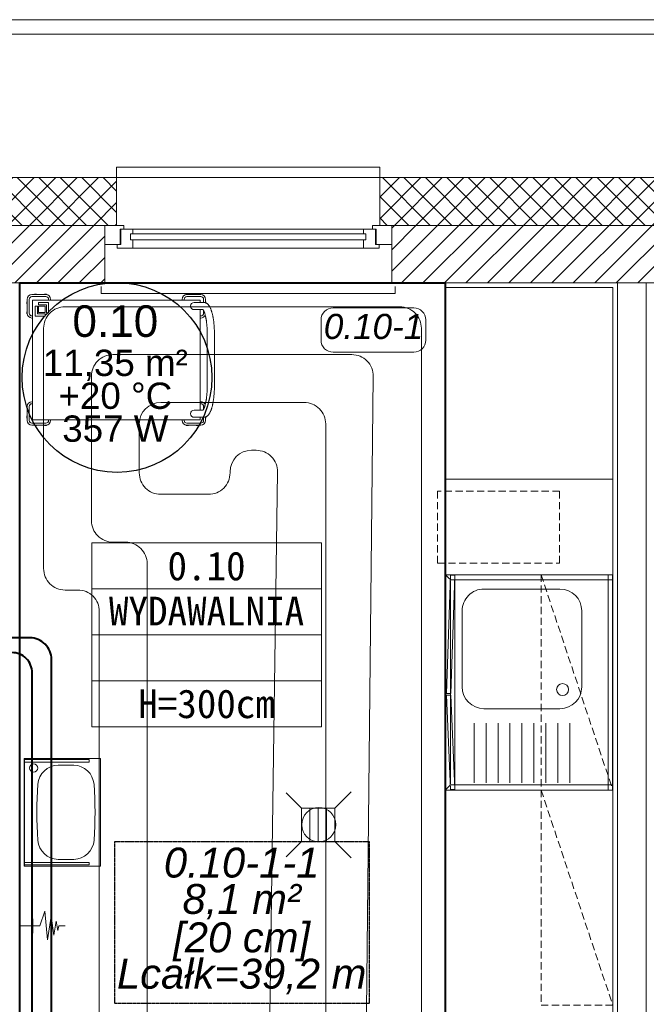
# Model space of a CAD drawing. Header units: millimetres. Extents: x -17122 to 7392, y -6480 to -3200.
# Tile 38 of 70: x -2698 to -2436, y -4372 to -3960. Entities that reach past the tile are written whole.
import ezdxf
from ezdxf.enums import TextEntityAlignment as Align

# ---------------------------------------------------------------- set-up
doc = ezdxf.new("R2010")
doc.units = ezdxf.units.MM
for name, pattern in [('DASHED', [0.75, 0.5, -0.25]), ('HIDDEN2', [4.7625, 3.175, -1.5875]), ('HIDDENX2', [0.1905, 0.127, -0.0635])]:
    doc.linetypes.add(name, pattern=pattern)
for name, color, linetype, lineweight in [('_k_opis', 7, 'Continuous', 13), ('_k_stolarka', 7, 'Continuous', 13), ('_k_wyposażenia', 251, 'Continuous', 9), ('_k_zarys', 7, 'HIDDEN2', 20), ('_k_ściany', 7, 'Continuous', 0), ('IS_b717ccf2-f286-464b-8c1c-720d6d4c2098__k_krawężnik', 252, 'Continuous', 5), ('IS_b717ccf2-f286-464b-8c1c-720d6d4c2098__k_kreskowanie', 250, 'Continuous', 5), ('IS_b717ccf2-f286-464b-8c1c-720d6d4c2098__k_wyposażenia', 251, 'Continuous', 5), ('IS_Przyłącze (powrotne)', 5, 'Continuous', 40), ('IS_Przyłącze (zasilające)', 1, 'Continuous', 40)]:
    doc.layers.add(name, color=color, linetype=linetype, lineweight=lineweight)
for name, color, linetype, lineweight, true_color in [('Default', 7, 'Continuous', 15, 0x000000), ('IS_b717ccf2-f286-464b-8c1c-720d6d4c2098__k_ocieplenie', 7, 'Continuous', 13, 0x000000), ('IS_b717ccf2-f286-464b-8c1c-720d6d4c2098__k_opis', 7, 'Continuous', 5, 0x000000), ('IS_b717ccf2-f286-464b-8c1c-720d6d4c2098__k_tabela', 7, 'Continuous', 5, 0x000000), ('IS_b717ccf2-f286-464b-8c1c-720d6d4c2098__k_ściany', 7, 'Continuous', 5, 0x000000), ('IS_Floors zone', 7, 'Continuous', 5, 0x008000), ('IS_Heating_cooling floor', 7, 'HIDDENX2', 5, 0x008000), ('IS_Room (Automatic)', 7, 'Continuous', 5, 0xffffff), ('IS_Strefa podłóg', 7, 'Continuous', 40, 0x008000), ('IS_Strop1', 7, 'Continuous', 5, 0x000080), ('IS_Wężownica OChP', 7, 'Continuous', 5, 0x800080)]:
    doc.layers.add(name, color=color, linetype=linetype, lineweight=lineweight, true_color=true_color)
doc.styles.add('Arial_____', font='arial.ttf')
doc.styles.add('Arial__I__', font='ariali.ttf')
doc.styles.add('GENERATED_STYLE_1', font='MS Gothic.ttf')
doc.styles.add('GENERATED_STYLE_2', font='MS Gothic.ttf')

# ---------------------------------------------------------------- blocks, each defined once
blk = doc.blocks.new('3987417c-e224-4861-8c51-863ca10e2d8a$0$A$C46b7e9b8')
at = {"lineweight": 0}
for p, q in [((0, 0), (0, 70)), ((0, 70), (90, 70)), ((90, 70), (90, 0)), ((0, 69.8), (90, 69.8)), ((2.1, 2.44), (2.1, 69.8)), ((87.9, 69.8), (87.9, 2.4)), ((15.1, 57), (46.9, 57)), ((62, 52), (87, 52)), ((6, 16.1), (6, 47.9)), ((56, 47.9), (56, 16.1)), ((62, 47), (87, 47)), ((62, 42), (87, 42)), ((62, 37), (87, 37)), ((62, 32), (87, 32)), ((62, 27), (87, 27)), ((62, 22), (87, 22)), ((62, 17), (87, 17)), ((62, 12), (87, 12)), ((46.9, 7), (15.1, 7)), ((90, 0), (0, 0)), ((1.89, 1.92), (0.21, 0.21)), ((87.6, 2.1), (2.4, 2.14)), ((88.11, 1.89), (89.79, 0.21))]:
    blk.add_line(p, q, dxfattribs=at)
at = {"lineweight": 0, "ltscale": 0.2}
for p, q in [((90, 68), (0, 68)), ((0, 4), (90, 4))]:
    blk.add_line(p, q, dxfattribs=at)
at = {"lineweight": 0}
blk.add_lwpolyline([(0, 0), (-40, 0), (-40, 70), (0, 70)], dxfattribs=at)
at = {"lineweight": 0, "ltscale": 0.2}
for points in [[(49.67, 2.28), (0.3, 4), (0.24, 2.2), (49.61, 0.48)], [(50.33, 2.28), (89.7, 4), (89.76, 2.2), (50.39, 0.48)]]:
    blk.add_lwpolyline(points, close=True, dxfattribs=at)
at = {"lineweight": 0}
blk.add_circle((48, 49), 2.5, dxfattribs=at)
for centre, start, end in [((15.1, 47.9), 90, 180), ((46.9, 47.9), 0, 90), ((15.1, 16.1), 180, 270), ((46.9, 16.1), 270, 0)]:
    blk.add_arc(centre, 9.1, start, end, dxfattribs=at)
blk = doc.blocks.new('3987417c-e224-4861-8c51-863ca10e2d8a$0$7066')
at = {"lineweight": 0}
for p, q in [((4918.95, 10352.77), (4873.95, 10352.77)), ((4873.95, 10352.77), (4873.95, 10320.77)), ((4918.95, 10352.62), (4873.95, 10352.62)), ((4875.45, 10352.62), (4874.45, 10352.62)), ((4874.45, 10352.62), (4874.45, 10325.62)), ((4875.45, 10325.62), (4875.45, 10352.62)), ((4918.45, 10352.62), (4917.45, 10352.62)), ((4917.45, 10352.62), (4917.45, 10325.62)), ((4918.45, 10325.62), (4918.45, 10352.62)), ((4918.95, 10320.77), (4918.95, 10352.77)), ((4874.45, 10325.62), (4875.45, 10325.62)), ((4917.45, 10325.62), (4918.45, 10325.62)), ((4873.95, 10320.77), (4918.95, 10320.77))]:
    blk.add_line(p, q, dxfattribs=at)
blk.add_circle((4914.95, 10348.77), 1.7, dxfattribs=at)
for centre, radius, start, end in [((4896.45, 10181.02), 166.41, 85.9552, 94.0448), ((4885.49, 10338.29), 8.75, 95.1381, 178.2603), ((4907.4, 10338.29), 8.75, 1.7397, 84.8619), ((4984.95, 10335.27), 108.25, 178.2603, 181.7397), ((4807.95, 10335.27), 108.25, 358.2603, 1.7397), ((4885.49, 10332.25), 8.75, 181.7397, 264.8619), ((4907.4, 10332.25), 8.75, 275.1381, 358.2603), ((4896.45, 10489.53), 166.41, 265.9552, 274.0448)]:
    blk.add_arc(centre, radius, start, end, dxfattribs=at)
blk = doc.blocks.new('metryczka_80')
at = {"layer": '_k_opis', "ltscale": 0.1}
for points in [[(-80, 0), (0, 0), (0, -64), (-80, -64)], [(-80, -16), (0, -16), (0, -48), (-80, -48)]]:
    blk.add_lwpolyline(points, close=True, dxfattribs=at)
blk.add_lwpolyline([(-80, -32), (0, -32)], dxfattribs=at)
at = {"layer": '_k_opis', "ltscale": 0.1, "flags": 4}
for tag, style, p in [('ATR_NR_POM', 'GENERATED_STYLE_1', (-40, -13)), ('ATR_POM', 'GENERATED_STYLE_2', (-40, -28.71)), ('ATR_WYS', 'GENERATED_STYLE_1', (-40, -61))]:
    blk.add_attdef(tag, text='', height=10, dxfattribs=dict(at, style=style)).set_placement(p, align=Align.CENTER)
blk = doc.blocks.new('A$C30E42FEA')
at = {"layer": '_k_wyposażenia'}
for p, q in [((8.45, 0), (10.52, 6.13)), ((10.52, 6.13), (11.61, -5.82)), ((8.45, 0), (0, 0)), ((5.45, 3), (5.45, -3)), ((11.61, -5.82), (13.17, 4.06)), ((13.17, 4.06), (14.24, -3.87)), ((14.24, -3.87), (15.26, 2.04)), ((15.26, 2.04), (15.89, -1.91)), ((15.89, -1.91), (16.35, 0.04)), ((16.35, 0.04), (18.98, 0.04))]:
    blk.add_line(p, q, dxfattribs=at)
blk = doc.blocks.new('kratka_sc')
at = {"layer": '_k_wyposażenia', "flags": 128}
for points in [[(352135.24, 25947.58), (352142.06, 25954.41)], [(352121.24, 25947.58), (352114.84, 25953.98)], [(352124.74, 25947.58), (352124.74, 25933.58)], [(352128.24, 25947.58), (352128.24, 25933.58)], [(352131.74, 25947.58), (352131.74, 25933.58)], [(352121.24, 25933.58), (352114.89, 25927.24)], [(352135.24, 25933.58), (352142.06, 25926.76)]]:
    blk.add_lwpolyline(points, dxfattribs=at)
blk.add_lwpolyline([(352121.24, 25947.58), (352135.24, 25947.58), (352135.24, 25933.58), (352121.24, 25933.58)], close=True, dxfattribs=at)
at = {"layer": '_k_wyposażenia'}
blk.add_circle((352128.52, 25940.67), 7.15, dxfattribs=at)
blk = doc.blocks.new('b717ccf2-f286-464b-8c1c-720d6d4c2098')
at = {"layer": 'IS_b717ccf2-f286-464b-8c1c-720d6d4c2098__k_kreskowanie', "lineweight": 0, "ltscale": 2}
h = blk.add_hatch(dxfattribs=at)
h.set_pattern_fill('ANSI37-D9591608-75E2-48B7-82E3-05F', color=256, scale=2, style=0, pattern_type=2)
h.set_pattern_definition([(45, (-5636.062, 4335.4616), (-4.490128, 4.490128), []), (135, (-5636.062, 4335.4616), (-4.490128, -4.490128), [])])
h.paths.add_polyline_path([(-963.83, -744.64), (-963.83, -724.64), (-1535.83, -724.64), (-1535.83, -589.64), (-1555.83, -589.64), (-1555.83, -744.64)], flags=0)
h.paths.add_polyline_path([(-713.83, -644.64), (-713.83, -624.64), (-756.83, -624.64), (-756.83, -724.64), (-853.83, -724.64), (-853.83, -744.64), (-736.83, -744.64), (-736.83, -644.64)], flags=0)
h.paths.add_polyline_path([(309.17, 82.36), (329.17, 82.36), (329.17, 309.36), (-326.83, 309.36), (-326.83, 289.36), (309.17, 289.36)], flags=0)
h.paths.add_polyline_path([(309.17, -317.64), (329.17, -317.64), (329.17, -117.64), (309.17, -117.64)], flags=0)
h.paths.add_polyline_path([(225.67, -724.64), (225.67, -744.64), (329.17, -744.64), (329.17, -517.64), (309.17, -517.64), (309.17, -724.64)], flags=0)
h.paths.add_polyline_path([(-34.33, -724.64), (-34.33, -744.64), (115.67, -744.64), (115.67, -724.64)], flags=0)
h.paths.add_polyline_path([(-404.33, -744.64), (-404.33, -724.64), (-500.83, -724.64), (-500.83, -644.64), (-500.83, -624.64), (-543.83, -624.64), (-543.83, -644.64), (-520.83, -644.64), (-520.83, -744.64)], flags=0)
h.paths.add_polyline_path([(-294.33, -724.64), (-294.33, -744.64), (-144.33, -744.64), (-144.33, -724.64)], flags=0)
h.paths.add_polyline_path([(-1535.83, -356.64), (-1555.83, -356.64), (-1555.83, -439.64), (-1535.83, -439.64)], flags=0)
h.paths.add_polyline_path([(-1535.83, -124.04), (-1555.83, -124.04), (-1555.83, -206.64), (-1535.83, -206.64)], flags=0)
h.paths.add_polyline_path([(-1535.83, 108.56), (-1555.83, 108.56), (-1555.83, 25.96), (-1535.83, 25.96)], flags=0)
h.paths.add_polyline_path([(-1267.27, 289.36), (-1267.27, 309.36), (-1555.83, 309.36), (-1555.83, 212.56), (-1535.83, 212.56), (-1535.83, 289.36)], flags=0)
h.paths.add_polyline_path([(-856.81, 309.36), (-856.81, 289.36), (-436.83, 289.36), (-436.83, 309.36)], flags=0)
h.paths.add_polyline_path([(-966.81, 289.36), (-966.81, 309.36), (-1157.27, 309.36), (-1157.27, 289.36)], flags=0)
h = blk.add_hatch(dxfattribs=at)
h.set_pattern_fill('ANSI31-D9591608-75E2-48B7-82E3-05F', color=256, scale=2, style=0, pattern_type=2)
h.set_pattern_definition([(45, (-5636.062, 4335.4616), (-4.490128, 4.490128), [])])
h.paths.add_polyline_path([(-713.83, -624.64), (-713.83, -600.64), (-780.83, -600.64), (-780.83, -700.64), (-848.83, -700.64), (-848.83, -724.64), (-756.83, -724.64), (-756.83, -624.64)], flags=0)
h.paths.add_polyline_path([(285.17, 82.36), (309.17, 82.36), (309.17, 289.36), (-321.83, 289.36), (-321.83, 265.36), (-221.83, 265.36), (-221.83, 39.36), (-203.83, 39.36), (-203.83, 265.36), (285.17, 265.36)], flags=0)
h.paths.add_polyline_path([(285.17, -317.64), (309.17, -317.64), (309.17, -117.64), (285.17, -117.64)], flags=0)
h.paths.add_polyline_path([(230.67, -700.64), (230.67, -724.64), (309.17, -724.64), (309.17, -517.64), (285.17, -517.64), (285.17, -700.64)], flags=0)
h.paths.add_polyline_path([(-29.33, -700.64), (-29.33, -724.64), (110.67, -724.64), (110.67, -700.64)], flags=0)
h.paths.add_polyline_path([(-289.33, -700.64), (-289.33, -724.64), (-149.33, -724.64), (-149.33, -700.64), (-203.83, -700.64), (-203.83, -356.64), (-221.83, -356.64), (-221.83, -700.64)], flags=0)
h.paths.add_polyline_path([(-409.33, -724.64), (-409.33, -700.64), (-476.83, -700.64), (-476.83, -624.64), (-476.83, -600.64), (-543.83, -600.64), (-543.83, -624.64), (-500.83, -624.64), (-500.83, -724.64)], flags=0)
h.paths.add_polyline_path([(-1535.83, -434.64), (-1511.83, -434.64), (-1511.83, -356.64), (-1535.83, -356.64)], flags=0)
h.paths.add_polyline_path([(-1511.83, -594.64), (-1535.83, -594.64), (-1535.83, -724.64), (-968.83, -724.64), (-968.83, -700.64), (-1511.83, -700.64)], flags=0)
h.paths.add_polyline_path([(-1511.83, 108.56), (-1535.83, 108.56), (-1535.83, 30.96), (-1511.83, 30.96)], flags=0)
h.paths.add_polyline_path([(-1272.27, 265.36), (-1272.27, 289.36), (-1535.83, 289.36), (-1535.83, 212.56), (-1511.83, 212.56), (-1511.83, 265.36)], flags=0)
h.paths.add_polyline_path([(-971.81, 265.36), (-971.81, 289.36), (-1152.27, 289.36), (-1152.27, 265.36)], flags=0)
h.paths.add_polyline_path([(-851.81, 289.36), (-851.81, 265.36), (-441.83, 265.36), (-441.83, 289.36)], flags=0)
h.paths.add_polyline_path([(-1443.83, -206.64), (-1443.83, -188.64), (-1511.83, -188.64), (-1511.83, -129.04), (-1535.83, -129.04), (-1535.83, -206.64)], flags=0)
h.paths.add_polyline_path([(-1339.83, -188.64), (-1339.83, -206.64), (-1255.41, -206.64), (-1255.41, -188.64)], flags=0)
h.paths.add_polyline_path([(-1037.81, -206.64), (-1037.81, -188.64), (-1151.41, -188.64), (-1151.41, -206.64)], flags=0)
h.paths.add_polyline_path([(-803.81, -206.64), (-803.81, -188.64), (-933.81, -188.64), (-933.81, -206.64)], flags=0)
h.paths.add_polyline_path([(-438.83, -188.64), (-438.83, -206.64), (-203.83, -206.64), (-203.83, -64.64), (-221.83, -64.64), (-221.83, -188.64)], flags=0)
h.paths.add_polyline_path([(-530.83, -206.64), (-530.83, -188.64), (-699.81, -188.64), (-699.81, -206.64)], flags=0)
at = {"lineweight": 0}
for p, q in [((-1296.88, 260.46), (-1302.68, 260.46)), ((-1302.68, 259.61), (-1296.88, 259.61)), ((-1300.78, 260.61), (-1301.68, 260.61)), ((-1301.68, 260.46), (-1301.68, 260.61)), ((-1300.78, 260.61), (-1300.78, 260.46)), ((-1296.58, 260.61), (-1297.48, 260.61)), ((-1297.48, 260.46), (-1297.48, 260.61)), ((-1296.58, 260.61), (-1296.58, 260.44)), ((-1238.18, 260.61), (-1237.28, 260.61)), ((-1238.18, 260.44), (-1238.18, 260.61)), ((-1237.88, 260.46), (-1232.08, 260.46)), ((-1232.08, 259.61), (-1237.88, 259.61)), ((-1237.28, 260.61), (-1237.28, 260.46)), ((-1233.98, 260.61), (-1233.08, 260.61)), ((-1233.98, 260.46), (-1233.98, 260.61)), ((-1233.08, 260.61), (-1233.08, 260.46)), ((-1304.83, 256.56), (-1304.83, 257.46)), ((-1304.83, 257.46), (-1304.68, 257.46)), ((-1304.68, 256.56), (-1304.83, 256.56)), ((-1304.68, 252.66), (-1304.68, 258.46)), ((-1303.83, 258.46), (-1303.83, 252.66)), ((-1295.73, 258.46), (-1295.73, 258.16)), ((-1294.88, 258.16), (-1294.88, 258.46)), ((-1239.88, 258.16), (-1239.88, 258.46)), ((-1239.03, 258.46), (-1239.03, 258.16)), ((-1234.88, 257.16), (-1234.48, 257.16)), ((-1234.48, 257.16), (-1230.91, 257.16)), ((-1230.93, 258.46), (-1230.93, 257.16)), ((-1230.08, 257.01), (-1230.08, 258.46)), ((-1230.08, 257.46), (-1229.93, 257.46)), ((-1229.93, 256.94), (-1229.93, 257.46)), ((-1304.83, 252.36), (-1304.83, 253.26)), ((-1304.83, 253.26), (-1304.68, 253.26)), ((-1304.66, 252.36), (-1304.83, 252.36)), ((-1302.68, 251.51), (-1302.38, 251.51)), ((-1234.48, 254.16), (-1234.88, 254.16)), ((-1231.15, 254.16), (-1234.48, 254.16)), ((-1232.08, 251.51), (-1232.38, 251.51)), ((-1230.93, 253.82), (-1230.93, 252.66)), ((-1302.38, 250.66), (-1302.68, 250.66)), ((-1232.38, 250.66), (-1232.08, 250.66)), ((-1229.38, 222.36), (-1229.38, 243.96)), ((-1226.38, 243.96), (-1226.38, 222.36)), ((-1302.38, 215.66), (-1302.68, 215.66)), ((-1302.68, 214.81), (-1302.38, 214.81)), ((-1232.38, 215.66), (-1232.08, 215.66)), ((-1232.08, 214.81), (-1232.38, 214.81)), ((-1304.83, 213.96), (-1304.83, 213.06)), ((-1304.83, 213.96), (-1304.66, 213.96)), ((-1304.68, 213.06), (-1304.83, 213.06)), ((-1304.68, 213.66), (-1304.68, 207.86)), ((-1303.83, 207.86), (-1303.83, 213.66)), ((-1234.88, 212.16), (-1234.48, 212.16)), ((-1234.48, 212.16), (-1231.15, 212.16)), ((-1230.93, 212.51), (-1230.93, 213.66)), ((-1304.83, 209.76), (-1304.83, 208.86)), ((-1304.83, 209.76), (-1304.68, 209.76)), ((-1304.68, 208.86), (-1304.83, 208.86)), ((-1302.68, 206.71), (-1296.88, 206.71)), ((-1296.88, 205.86), (-1302.68, 205.86)), ((-1301.68, 205.71), (-1301.68, 205.86)), ((-1300.78, 205.86), (-1300.78, 205.71)), ((-1297.48, 205.71), (-1297.48, 205.86)), ((-1296.58, 205.89), (-1296.58, 205.71)), ((-1295.73, 207.86), (-1295.73, 208.16)), ((-1294.88, 208.16), (-1294.88, 207.86)), ((-1239.88, 208.16), (-1239.88, 207.86)), ((-1239.03, 207.86), (-1239.03, 208.16)), ((-1238.18, 205.71), (-1238.18, 205.89)), ((-1232.08, 206.71), (-1237.88, 206.71)), ((-1237.88, 205.86), (-1232.08, 205.86)), ((-1237.28, 205.86), (-1237.28, 205.71)), ((-1234.48, 209.16), (-1234.88, 209.16)), ((-1230.91, 209.16), (-1234.48, 209.16)), ((-1233.98, 205.71), (-1233.98, 205.86)), ((-1233.08, 205.86), (-1233.08, 205.71)), ((-1230.93, 207.86), (-1230.93, 209.16)), ((-1230.08, 209.32), (-1230.08, 207.86)), ((-1229.93, 208.86), (-1230.08, 208.86)), ((-1229.93, 209.38), (-1229.93, 208.86)), ((-1300.78, 205.71), (-1301.68, 205.71)), ((-1296.58, 205.71), (-1297.48, 205.71)), ((-1238.18, 205.71), (-1237.28, 205.71)), ((-1233.98, 205.71), (-1233.08, 205.71))]:
    blk.add_line(p, q, dxfattribs=at)
for points in [[(-1232.38, 257.16), (-1232.38, 258.16), (-1302.38, 258.16), (-1302.38, 208.16), (-1232.38, 208.16), (-1232.38, 209.16)], [(-1301.35, 255.67), (-1301.35, 251.48), (-1297.14, 251.48), (-1297.14, 252.41), (-1300.41, 252.41), (-1300.41, 255.67), (-1301.35, 255.67), (-1300.41, 255.67)], [(-1299.92, 256.15), (-1296.66, 256.15), (-1296.66, 252.89), (-1295.73, 252.89), (-1295.73, 257.08), (-1299.92, 257.08), (-1299.92, 256.15)], [(-1232.38, 212.16), (-1232.38, 254.16)]]:
    blk.add_lwpolyline(points, dxfattribs=at)
blk.add_lwpolyline([(-1299.91, 252.9), (-1297.17, 252.9), (-1297.17, 255.64), (-1299.91, 255.64)], close=True, dxfattribs=at)
for centre, radius, start, end in [((-1302.68, 258.46), 2, 90, 180), ((-1302.68, 258.46), 1.15, 90, 180), ((-1296.88, 258.46), 2, 0, 90), ((-1296.88, 258.46), 1.15, 0, 90), ((-1237.88, 258.46), 2, 90, 180), ((-1237.88, 258.46), 1.15, 90, 180), ((-1232.08, 258.46), 2, 0, 90), ((-1232.08, 258.46), 1.15, 0, 90), ((-1234.88, 255.66), 1.5, 90, 270), ((-1302.68, 252.66), 2, 180, 270), ((-1302.68, 252.66), 1.15, 180, 270), ((-1232.08, 252.66), 1.15, 270, 0), ((-1232.08, 252.66), 2, 270, 338.3046), ((-1302.68, 213.66), 2, 90, 180), ((-1302.68, 213.66), 1.15, 90, 180), ((-1232.08, 213.66), 2, 22.3415, 90), ((-1232.08, 213.66), 1.15, 0, 90), ((-1234.88, 210.66), 1.5, 90, 270), ((-1302.68, 207.86), 2, 180, 270), ((-1302.68, 207.86), 1.15, 180, 270), ((-1296.88, 207.86), 1.15, 270, 0), ((-1296.88, 207.86), 2, 270, 0), ((-1237.88, 207.86), 2, 180, 270), ((-1237.88, 207.86), 1.15, 180, 270), ((-1232.08, 207.86), 2, 270, 0), ((-1232.08, 207.86), 1.15, 270, 0)]:
    blk.add_arc(centre, radius, start, end, dxfattribs=at)
for points, knots in [([(-1230.91, 257.16), (-1230.83, 257.16), (-1230.66, 257.16), (-1230.4, 257.11), (-1230.15, 257.04), (-1229.9, 256.94), (-1229.67, 256.81), (-1229.44, 256.66), (-1229.22, 256.48), (-1229.01, 256.28), (-1228.8, 256.03), (-1228.6, 255.76), (-1228.4, 255.44), (-1228.2, 255.09), (-1228.02, 254.7), (-1227.85, 254.3), (-1227.69, 253.87), (-1227.54, 253.43), (-1227.41, 252.97), (-1227.28, 252.49), (-1227.16, 251.99), (-1227.05, 251.48), (-1226.95, 250.95), (-1226.86, 250.41), (-1226.77, 249.85), (-1226.7, 249.28), (-1226.63, 248.7), (-1226.57, 248.11), (-1226.52, 247.51), (-1226.47, 246.9), (-1226.44, 246.29), (-1226.41, 245.67), (-1226.39, 245.04), (-1226.38, 244.47), (-1226.38, 244.11), (-1226.38, 243.96)], [0, 0, 0, 0, 0.019889, 0.041977, 0.064139, 0.086646, 0.109794, 0.133917, 0.159395, 0.186639, 0.216038, 0.247809, 0.281757, 0.317147, 0.352964, 0.388411, 0.423306, 0.457659, 0.491544, 0.525039, 0.558217, 0.591137, 0.623846, 0.656382, 0.688777, 0.721055, 0.753238, 0.785342, 0.817382, 0.849369, 0.881315, 0.913229, 0.945119, 0.976994, 1, 1, 1, 1]), ([(-1229.38, 243.96), (-1229.38, 244.07), (-1229.38, 244.37), (-1229.39, 244.86), (-1229.4, 245.44), (-1229.43, 246.03), (-1229.46, 246.6), (-1229.5, 247.17), (-1229.55, 247.72), (-1229.6, 248.27), (-1229.66, 248.8), (-1229.73, 249.31), (-1229.8, 249.81), (-1229.88, 250.29), (-1229.97, 250.75), (-1230.06, 251.19), (-1230.15, 251.6), (-1230.25, 251.99), (-1230.35, 252.35), (-1230.46, 252.68), (-1230.56, 252.98), (-1230.67, 253.26), (-1230.77, 253.49), (-1230.87, 253.7), (-1230.96, 253.87), (-1231.04, 254.01), (-1231.11, 254.11), (-1231.14, 254.15), (-1231.15, 254.16)], [0, 0, 0, 0, 0.0201642, 0.0585284, 0.0968867, 0.1352266, 0.1735385, 0.2118124, 0.2500374, 0.2882015, 0.3262911, 0.364291, 0.4021836, 0.4399487, 0.4775625, 0.5149975, 0.5522209, 0.5891944, 0.625873, 0.662204, 0.6981264, 0.7335706, 0.7684596, 0.8027108, 0.8362414, 0.8689768, 0.9008647, 0.9201399, 0.9201399, 0.9201399, 0.9201399]), ([(-1231.15, 212.16), (-1231.15, 212.16), (-1231.13, 212.19), (-1231.09, 212.25), (-1231.01, 212.36), (-1230.93, 212.5), (-1230.84, 212.68), (-1230.74, 212.88), (-1230.65, 213.12), (-1230.54, 213.39), (-1230.44, 213.69), (-1230.34, 214.02), (-1230.24, 214.38), (-1230.14, 214.77), (-1230.05, 215.18), (-1229.96, 215.61), (-1229.88, 216.07), (-1229.8, 216.55), (-1229.72, 217.04), (-1229.66, 217.56), (-1229.6, 218.09), (-1229.54, 218.63), (-1229.5, 219.18), (-1229.46, 219.75), (-1229.43, 220.32), (-1229.4, 220.9), (-1229.39, 221.49), (-1229.38, 221.98), (-1229.38, 222.27), (-1229.38, 222.36)], [0.0798104, 0.0798104, 0.0798104, 0.0798104, 0.0820924, 0.1118573, 0.1424248, 0.1738603, 0.206164, 0.2392938, 0.2731832, 0.3077534, 0.3429227, 0.378612, 0.4147482, 0.4512657, 0.4881074, 0.5252237, 0.562572, 0.6001162, 0.6378254, 0.6756736, 0.7136382, 0.7516999, 0.7898421, 0.8280501, 0.866311, 0.9046133, 0.9429462, 0.9813, 1, 1, 1, 1]), ([(-1226.38, 222.36), (-1226.38, 222.25), (-1226.38, 221.93), (-1226.39, 221.41), (-1226.41, 220.78), (-1226.43, 220.16), (-1226.47, 219.54), (-1226.51, 218.94), (-1226.56, 218.33), (-1226.62, 217.74), (-1226.68, 217.16), (-1226.76, 216.59), (-1226.84, 216.04), (-1226.93, 215.49), (-1227.03, 214.97), (-1227.14, 214.45), (-1227.25, 213.96), (-1227.37, 213.48), (-1227.51, 213.02), (-1227.65, 212.58), (-1227.8, 212.16), (-1227.96, 211.75), (-1228.14, 211.37), (-1228.33, 211), (-1228.54, 210.65), (-1228.76, 210.35), (-1228.98, 210.08), (-1229.2, 209.87), (-1229.42, 209.68), (-1229.64, 209.53), (-1229.88, 209.4), (-1230.13, 209.29), (-1230.39, 209.22), (-1230.66, 209.17), (-1230.83, 209.17), (-1230.91, 209.16)], [0, 0, 0, 0, 0.016783, 0.048646, 0.080517, 0.112401, 0.144304, 0.176235, 0.208202, 0.240216, 0.272286, 0.304426, 0.33665, 0.368975, 0.401423, 0.434019, 0.466794, 0.499787, 0.533047, 0.566632, 0.600617, 0.635087, 0.670133, 0.705816, 0.742076, 0.778392, 0.808944, 0.837176, 0.863332, 0.887809, 0.911004, 0.933263, 0.957153, 0.980204, 1, 1, 1, 1])]:
    blk.add_open_spline(points, degree=3, knots=knots, dxfattribs=at)
at = {"layer": '_k_stolarka', "lineweight": 0}
for points in [[(-1267.27, 309.36), (-1267.27, 313.71), (-1157.27, 313.71), (-1157.27, 307.36)], [(-1272.27, 281.36), (-1272.27, 289.36), (-1264.27, 289.36), (-1264.27, 287.86), (-1265.77, 287.86), (-1265.77, 281.36), (-1272.27, 281.36)], [(-1152.27, 281.36), (-1152.27, 289.36), (-1160.27, 289.36), (-1160.27, 287.86), (-1158.77, 287.86), (-1158.77, 281.36), (-1152.27, 281.36)], [(-1267.02, 281.36), (-1267.02, 279.86), (-1260.52, 279.86), (-1260.52, 283.36), (-1261.52, 283.36), (-1261.52, 285.86), (-1260.52, 285.86), (-1260.52, 287.86), (-1265.52, 287.86), (-1265.52, 281.36), (-1267.02, 281.36)], [(-1157.52, 281.36), (-1157.52, 279.86), (-1164.02, 279.86), (-1164.02, 283.36), (-1163.02, 283.36), (-1163.02, 285.86), (-1164.02, 285.86), (-1164.02, 287.86), (-1159.02, 287.86), (-1159.02, 281.36), (-1157.52, 281.36)], [(-1273.77, 263.86), (-1273.77, 260.86), (-1150.77, 260.86), (-1150.77, 263.86)]]:
    blk.add_lwpolyline(points, dxfattribs=at)
for points in [[(-1260.52, 287.86), (-1164.02, 287.86), (-1164.02, 285.86), (-1260.52, 285.86)], [(-1164.02, 283.36), (-1260.52, 283.36), (-1260.52, 279.86), (-1164.02, 279.86)]]:
    blk.add_lwpolyline(points, close=True, dxfattribs=at)
at = {"layer": '_k_zarys', "lineweight": 0, "ltscale": 2}
for points in [[(-1267.27, 309.36), (-1157.27, 309.36)], [(-1272.27, 265.36), (-1152.27, 265.36)]]:
    blk.add_lwpolyline(points, dxfattribs=at)
at = {"layer": '_k_ściany', "lineweight": 0}
for points in [[(-1272.27, 265.36), (-1272.27, 289.36), (-1267.27, 289.36), (-1267.27, 309.36)], [(-1152.27, 265.36), (-1152.27, 289.36), (-1157.27, 289.36), (-1157.27, 309.36)]]:
    blk.add_lwpolyline(points, dxfattribs=at)
at = {"layer": 'IS_b717ccf2-f286-464b-8c1c-720d6d4c2098__k_krawężnik', "lineweight": 0}
for points in [[(395.17, 155.36), (395.17, 375.36), (-1621.83, 375.36), (-1621.83, 250.36)], [(389.17, 155.36), (389.17, 369.36), (-1615.83, 369.36), (-1615.83, 250.36)]]:
    blk.add_lwpolyline(points, dxfattribs=at)
at = {"layer": 'IS_b717ccf2-f286-464b-8c1c-720d6d4c2098__k_ocieplenie', "lineweight": 0}
blk.add_lwpolyline([(-1267.27, 309.36), (-1555.83, 309.36), (-1555.83, 212.56)], dxfattribs=at)
blk.add_polyline3d([(-966.81, 309.36, 0), (-1157.27, 309.36, 0)], dxfattribs=at)
at = {"layer": 'IS_b717ccf2-f286-464b-8c1c-720d6d4c2098__k_wyposażenia', "linetype": 'DASHED', "lineweight": 0, "ltscale": 6}
for p, q in [((-1089.81, 143.36), (-1059.81, 53.36)), ((-1089.81, 53.36), (-1059.81, -36.64))]:
    blk.add_line(p, q, dxfattribs=at)
at = {"layer": 'IS_b717ccf2-f286-464b-8c1c-720d6d4c2098__k_wyposażenia', "lineweight": 0}
for points in [[(-1059.81, 263.36), (-1129.81, 263.36), (-1129.81, 183.36), (-1059.81, 183.36)], [(-1059.81, 53.36), (-1129.81, 53.36), (-1129.81, -126.64), (-1059.81, -126.64)]]:
    blk.add_lwpolyline(points, close=True, dxfattribs=at)
at = {"layer": 'IS_b717ccf2-f286-464b-8c1c-720d6d4c2098__k_wyposażenia', "linetype": 'DASHED', "lineweight": 0, "ltscale": 6}
for points in [[(-1133.06, 148.21), (-1082.06, 148.21), (-1082.06, 178.21), (-1133.06, 178.21)], [(-1059.81, 53.36), (-1059.81, 143.36), (-1089.81, 143.36), (-1089.81, 53.36)], [(-1059.81, 53.36), (-1089.81, 53.36), (-1089.81, -36.64), (-1059.81, -36.64)]]:
    blk.add_lwpolyline(points, close=True, dxfattribs=at)
at = {"layer": 'IS_b717ccf2-f286-464b-8c1c-720d6d4c2098__k_ściany', "lineweight": 0}
for points in [[(-1267.27, 289.36), (-1535.83, 289.36), (-1535.83, 212.56)], [(-1272.27, 265.36), (-1511.83, 265.36), (-1511.83, 212.56)], [(-1307.81, 204.56), (-1307.81, 265.36), (-1272.27, 265.36)], [(-1152.27, 265.36), (-1057.81, 265.36), (-1057.81, -188.64), (-1151.41, -188.64)]]:
    blk.add_lwpolyline(points, dxfattribs=at)
blk.add_lwpolyline([(-1057.81, -188.64), (-1045.81, -188.64), (-1045.81, 265.36), (-1057.81, 265.36)], close=True, dxfattribs=at)
for points in [[(-966.81, 289.36, 0), (-1157.27, 289.36, 0)], [(-971.81, 265.36, 0), (-1152.27, 265.36, 0)]]:
    blk.add_polyline3d(points, dxfattribs=at)
at = {"layer": 'IS_b717ccf2-f286-464b-8c1c-720d6d4c2098__k_tabela', "lineweight": 0, "ltscale": 0.1}
ref = blk.add_blockref('metryczka_80', (-1181.67, 156.62), dxfattribs=dict(at, xscale=1.2, yscale=1.2, zscale=1.2))
ref.add_attrib('ATR_NR_POM', '0.10', dxfattribs={"layer": 'IS_b717ccf2-f286-464b-8c1c-720d6d4c2098__k_opis', "ltscale": 0.1, "height": 12, "style": 'GENERATED_STYLE_1'}).set_placement((-1229.67, 141.02), align=Align.CENTER)
ref.add_attrib('ATR_POM', 'WYDAWALNIA', dxfattribs={"layer": 'IS_b717ccf2-f286-464b-8c1c-720d6d4c2098__k_opis', "ltscale": 0.1, "height": 12, "style": 'GENERATED_STYLE_2'}).set_placement((-1229.67, 122.16), align=Align.CENTER)
ref.add_attrib('ATR_WYS', 'H=300cm', dxfattribs={"layer": 'IS_b717ccf2-f286-464b-8c1c-720d6d4c2098__k_opis', "ltscale": 0.1, "height": 12, "style": 'GENERATED_STYLE_1'}).set_placement((-1229.67, 83.42), align=Align.CENTER)
at = {"layer": 'IS_b717ccf2-f286-464b-8c1c-720d6d4c2098__k_wyposażenia', "lineweight": 0}
for name, p, rotation in [('3987417c-e224-4861-8c51-863ca10e2d8a$0$A$C46b7e9b8', (-1129.81, 143.36), 270), ('3987417c-e224-4861-8c51-863ca10e2d8a$0$7066', (9048.03, -4849.82), 90.01423801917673)]:
    blk.add_blockref(name, p, dxfattribs=dict(at, rotation=rotation))
for name, p in [('kratka_sc', (-353311.27, -25901.81)), ('A$C30E42FEA', (-1307.81, -3.44))]:
    blk.add_blockref(name, p, dxfattribs=at)

msp = doc.modelspace()

# ---------------------------------------------------------------- block references
at = {"layer": 'Default', "lineweight": 5, "zscale": 100}
msp.add_blockref('b717ccf2-f286-464b-8c1c-720d6d4c2098', (-1389.75, -4335.46), dxfattribs=at)

# ---------------------------------------------------------------- next in the draw order: linework, layer by layer
at = {"lineweight": 30}
msp.add_circle((-2656.86, -4109.67), 39.67, dxfattribs=at)
at = {"layer": 'IS_Floors zone'}
msp.add_lwpolyline([(-2566.54, -4099.1), (-2532.77, -4099.1, 0.414214), (-2527.77, -4094.1), (-2527.77, -4085.57, 0.414214), (-2532.77, -4080.57), (-2566.54, -4080.57, 0.414214), (-2571.54, -4085.57), (-2571.54, -4094.1, 0.414214)], format="xyb", close=True, dxfattribs=at)
at = {"layer": 'IS_Heating_cooling floor', "lineweight": 30}
msp.add_lwpolyline([(-2657.86, -4371.26), (-2551.29, -4371.26), (-2551.29, -4303.8), (-2657.86, -4303.8)], close=True, dxfattribs=at)
at = {"layer": 'IS_Przyłącze (powrotne)', "color": 92, "true_color": 0x00c800, "transparency": 33554687, "extrusion": (0, 0, -1)}
msp.add_lwpolyline([(2487.86, -4535.2), (2487.21, -4535.2, 0.414214), (2486.59, -4535.83), (2486.59, -4543.32, 0.414214), (2494.39, -4551.13), (2623.08, -4551.13, 0.414214), (2632.08, -4542.13), (2632.08, -4529.49, -0.414214), (2641.08, -4520.49), (2683.36, -4520.49, 0.414214), (2692.36, -4511.49), (2692.36, -4233.08, -0.414214), (2700.79, -4224.66), (2709.56, -4224.66), (2732.06, -4224.66)], format="xyb", dxfattribs=at)
at = {"layer": 'IS_Przyłącze (zasilające)', "color": 92, "true_color": 0x00c800, "transparency": 33554687}
msp.add_lwpolyline([(-2487.86, -4532.5), (-2488.51, -4532.5, 0.414214), (-2489.14, -4533.13), (-2489.14, -4540.98, -0.414214), (-2497.29, -4549.14), (-2618.05, -4549.14, -0.414214), (-2627.05, -4540.14), (-2627.05, -4524.88, 0.414214), (-2636.05, -4515.88), (-2675.26, -4515.88, -0.414214), (-2684.26, -4506.88), (-2684.26, -4227.5, 0.414214), (-2693.26, -4218.5), (-2709.56, -4218.5), (-2717.06, -4218.5)], format="xyb", dxfattribs=at)
at = {"layer": 'IS_Room (Automatic)'}
msp.add_circle((-2656.86, -4109.67), 39.67, dxfattribs=at)
at = {"layer": 'IS_Strefa podłóg'}
msp.add_lwpolyline([(-2519.61, -4070.1), (-2519.61, -4523.71), (-2697.56, -4524.1), (-2697.56, -4070.1)], close=True, dxfattribs=at)
at = {"layer": 'IS_Strop1'}
msp.add_lwpolyline([(-2945.58, -4026.1), (-1060.58, -4026.1), (-1060.58, -5080.1), (-1910.58, -5080.1), (-1910.58, -4980.1), (-2126.58, -4980.1), (-2126.58, -5080.1), (-2945.58, -5080.1)], close=True, dxfattribs=at)
at = {"layer": 'IS_Wężownica OChP', "color": 12, "true_color": 0xc80000, "transparency": 33554687, "extrusion": (0, 0, -1)}
for points in [[(2529.61, -4504.75), (2529.61, -4089.1, -0.414214), (2538.61, -4080.1), (2678.56, -4080.1, -0.414214), (2687.56, -4089.1), (2687.56, -4189.5, -0.414214), (2678.56, -4198.5), (2673.26, -4198.5, 0.414214), (2664.26, -4207.5), (2664.26, -4486.88, -0.414214)], [(2644.26, -4466.88), (2644.26, -4187.5, -0.414214), (2653.26, -4178.5), (2658.56, -4178.5, 0.414214), (2667.56, -4169.5), (2667.56, -4109.1, 0.414214), (2658.56, -4100.1), (2558.71, -4100.1, 0.417364), (2549.71, -4109.2), (2553.84, -4493.73)], [(2569.61, -4455.56), (2569.61, -4129.1, -0.414215), (2578.61, -4120.1), (2638.56, -4120.1, -0.414212), (2647.56, -4129.1), (2647.56, -4149.5, -0.414214), (2638.56, -4158.5), (2618.61, -4158.5, -0.414214), (2609.61, -4149.5), (2609.61, -4149.1, 0.414212), (2600.61, -4140.1), (2598.74, -4140.1, 0.418365), (2589.74, -4149.23), (2593.8, -4435.82, -0.003537)]]:
    msp.add_lwpolyline(points, format="xyb", dxfattribs=at)

# ---------------------------------------------------------------- next in the draw order: texts
at = {"layer": 'IS_Floors zone', "color": 96, "true_color": 0x008000, "transparency": 33554687, "style": 'Arial__I__'}
msp.add_text('0.10-1', height=10.5, dxfattribs=at).set_placement((-2549.61, -4088.32), align=Align.MIDDLE_CENTER)
at = {"layer": 'IS_Heating_cooling floor', "color": 96, "true_color": 0x008000, "transparency": 33554687, "style": 'Arial__I__'}
for s, p in [('0.10-1-1', (-2604.74, -4322.44)), ('[20 cm]', (-2604.74, -4353.69))]:
    msp.add_text(s, height=12.5, dxfattribs=at).set_placement(p, align=Align.BOTTOM_CENTER)
for s, p in [('8,1 m²', (-2604.74, -4327.64)), ('Lcałk=39,2 m', (-2604.74, -4358.89))]:
    msp.add_text(s, height=12.5, dxfattribs=at).set_placement(p, align=Align.MIDDLE_CENTER)
at = {"layer": 'IS_Room (Automatic)', "color": 18, "true_color": 0x000000, "transparency": 33554687, "style": 'Arial_____'}
msp.add_text('0.10', height=13.2, dxfattribs=at).set_placement((-2657.56, -4096.66), align=Align.BOTTOM_CENTER)
for s, p in [('11,35 m²', (-2657.56, -4103.54)), ('+20 °C', (-2657.56, -4117.29)), ('357 W', (-2657.56, -4131.04))]:
    msp.add_text(s, height=11, dxfattribs=at).set_placement(p, align=Align.MIDDLE_CENTER)

doc.saveas('drawing.dxf')
